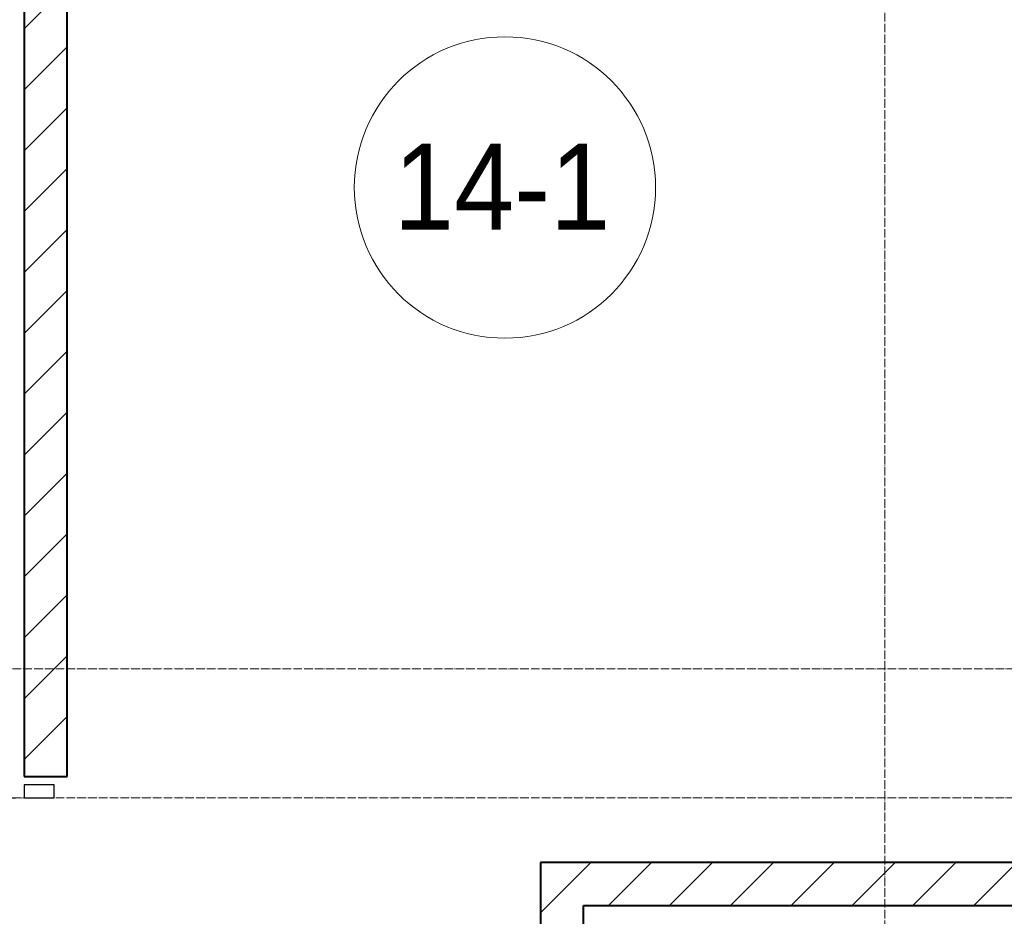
# Model space of a CAD drawing. Header units: millimetres. Extents: x 5617 to 183965, y 7718 to 172958.
# Tile 99 of 120: x 81115 to 83402, y 29425 to 31507. Entities that reach past the tile are written whole.
import ezdxf

# ---------------------------------------------------------------- set-up
doc = ezdxf.new("R2010")
doc.units = ezdxf.units.MM
doc.linetypes.add('ADSK_Линия сетки', pattern=[25, 20, -2.5, 0, -2.5])
doc.linetypes.add('Линия сетки', pattern=[25, 20, -2.5, 0, -2.5])
for name, color, linetype, lineweight in [('Двери', 7, 'Continuous', 18), ('Марки помещений', 7, 'Continuous', 20), ('Оси', 7, 'Continuous', 9), ('Стены разрез', 7, 'Continuous', 40)]:
    doc.layers.add(name, color=color, linetype=linetype, lineweight=lineweight)
doc.styles.add('Arial_3', font='arial.ttf', dxfattribs={"width": 0.9, "height": 200})
pattern_1 = [(45, (0, 0), (-70.71068, 70.71068), [])]

# ---------------------------------------------------------------- blocks, each defined once
blk = doc.blocks.new('A_DOR_Door - Вн_3_Одинарная_900x2100-3312825-МКСС_К4_L05_18_600_')
at = {"layer": 'Двери', "color": 254, "lineweight": 30, "true_color": 0xcccccc}
for p, q in [((-400, 50), (-400, 850)), ((-400, 850), (-360, 850)), ((-400, 50), (-400, 850)), ((-360, 850), (-360, 50)), ((-430, 50), (-430, -20)), ((-400, 50), (-430, 50)), ((-360, 50), (-400, 50)), ((-400, -20), (-400, 50)), ((430, 50), (400, 50)), ((400, 50), (400, -20)), ((430, -20), (430, 50)), ((-430, -20), (-400, -20)), ((400, -20), (430, -20))]:
    blk.add_line(p, q, dxfattribs=at)
at = {"layer": 'Двери', "color": 254, "lineweight": 9, "true_color": 0xe5e5e5}
blk.add_arc((-400, 50), 800, 360, 90, dxfattribs=at)
blk = doc.blocks.new('135_SLK_K4_AR_rvt-1-МКСС_К4_L05_18_600_')
at = {"layer": 'Стены разрез', "lineweight": 9, "true_color": 0xcccccc}
h = blk.add_hatch(dxfattribs=at)
h.set_pattern_fill('FP_3', color=254, style=0, pattern_type=2)
h.set_pattern_definition(pattern_1)
h.paths.add_polyline_path([(131250, 28650), (131250, 28850), (131150, 28850), (131150, 28650)])
h.paths.add_polyline_path([(131250, 29750), (131250, 32900), (131150, 32900), (131150, 29750)])
h = blk.add_hatch(dxfattribs=at)
h.set_pattern_fill('FP_3', color=254, style=0, pattern_type=2)
h.set_pattern_definition(pattern_1)
h.paths.add_polyline_path([(132450, 28100), (132450, 28500), (132350, 28500), (132350, 28100)])
h.paths.add_polyline_path([(132350, 29400), (132450, 29400), (132450, 29550), (132350, 29550)])
h = blk.add_hatch(dxfattribs=at)
h.set_pattern_fill('FP_3', color=254, style=0, pattern_type=2)
h.set_pattern_definition(pattern_1)
h.paths.add_polyline_path([(136050, 29450), (136050, 29549.6), (132450, 29550), (132450, 29450), (135447.1, 29450)])
at = {"layer": 'Стены разрез', "color": 254, "true_color": 0xcccccc}
for p, q in [((131150, 32900), (131150, 29750)), ((131250, 29750), (131250, 32900)), ((131150, 29750), (131250, 29750)), ((132450, 29550), (132350, 29550)), ((132350, 29550), (132350, 29400)), ((136050, 29550), (132450, 29550)), ((132450, 29400), (132450, 29450)), ((132450, 29450), (136050, 29450))]:
    blk.add_line(p, q, dxfattribs=at)
at = {"layer": 'Двери', "color": 254, "lineweight": 18, "true_color": 0xcccccc, "rotation": 90}
blk.add_blockref('A_DOR_Door - Вн_3_Одинарная_900x2100-3312825-МКСС_К4_L05_18_600_', (131200, 29300), dxfattribs=at)
blk = doc.blocks.new('050_Марка_Помещение - Номер-620969-МКСС_К4_L05_18_600_')
at = {"layer": 'Марки помещений'}
blk.add_circle((0, 0), 3.5, dxfattribs=at)

msp = doc.modelspace()

# ---------------------------------------------------------------- linework, layer by layer
at = {"layer": 'Оси', "linetype": 'Линия сетки'}
msp.add_line((83124.8, 12025.7), (83124.8, 33150), dxfattribs=at)
at = {"layer": 'Оси', "linetype": 'ADSK_Линия сетки'}
for p, q in [((86966.3, 30000), (28171, 30000)), ((86966.3, 29700), (26901, 29700))]:
    msp.add_line(p, q, dxfattribs=at)

# ---------------------------------------------------------------- block references
at = {"lineweight": 5}
msp.add_blockref('135_SLK_K4_AR_rvt-1-МКСС_К4_L05_18_600_', (-50025.2, 0), dxfattribs=at)
at = {"layer": 'Марки помещений', "xscale": 99.99999999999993, "yscale": 99.99999999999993, "zscale": 99.99999999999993}
msp.add_blockref('050_Марка_Помещение - Номер-620969-МКСС_К4_L05_18_600_', (82242.1, 31117.7), dxfattribs=at)

# ---------------------------------------------------------------- texts
at = {"layer": 'Марки помещений', "lineweight": 9, "insert": (81984, 31219.4), "char_height": 200, "width": 620.506, "attachment_point": 1, "style": 'Arial_3'}
msp.add_mtext('14-1', dxfattribs=at)

doc.saveas('drawing.dxf')
